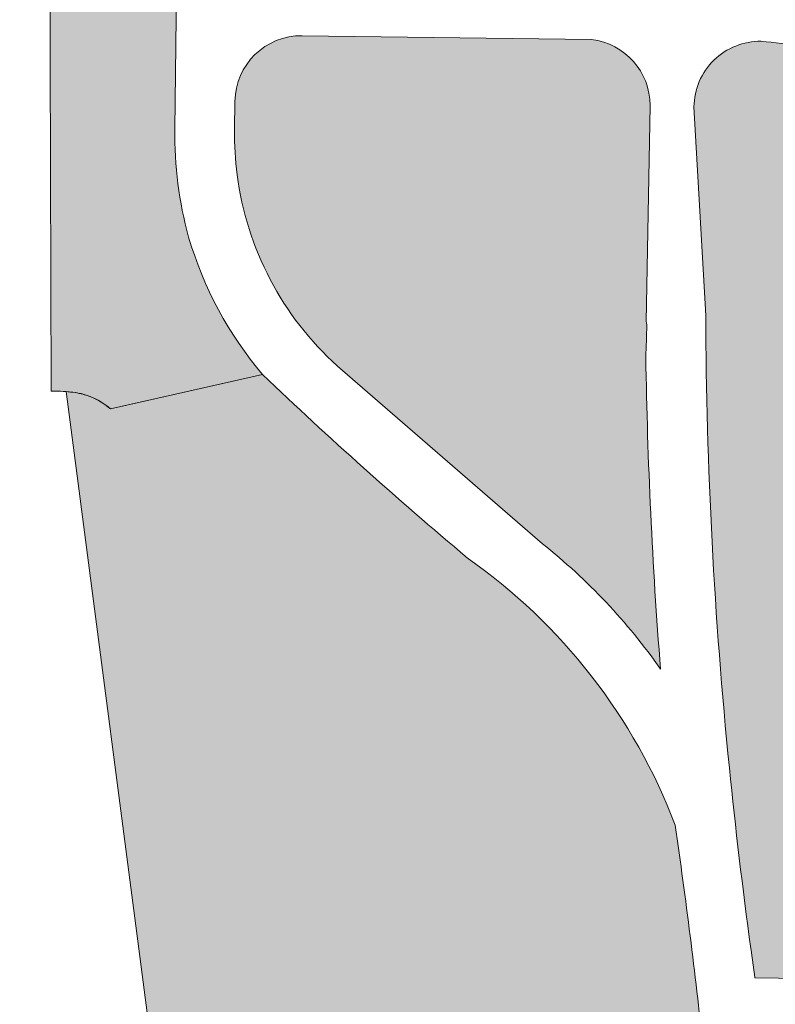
# Model space of a CAD drawing. Header units: metres. Extents: x 0 to 168310, y 0 to 462960.
# Tile 5 of 256: x 167430 to 167452, y 462611 to 462641. Entities that reach past the tile are written whole.
import ezdxf

# ---------------------------------------------------------------- set-up
doc = ezdxf.new("R2010")
doc.units = ezdxf.units.M
doc.header["$LTSCALE"] = 0.2
doc.layers.add('B_WE_GR_GRAS_BRM_RVA kruidenmengsel Barneveld_B116-A', color=83, linetype='Continuous', lineweight=18)
doc.layers.add('B_WE_GR_GRAS_BRM_RVA kruidenmengsel Barneveld_B116-G', color=83, linetype='Continuous', lineweight=18)

msp = doc.modelspace()

# ---------------------------------------------------------------- hatches: boundary and pattern name
at = {"layer": 'B_WE_GR_GRAS_BRM_RVA kruidenmengsel Barneveld_B116-A', "transparency": 33554687}
h = msp.add_hatch(color=256, dxfattribs=at)
h.dxf.hatch_style = 1
edge = h.paths.add_edge_path()
edge.add_line((167434.1370675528, 462727.2595774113), (167434.0745926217, 462727.2775319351))
edge.add_line((167434.0745926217, 462727.2775319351), (167434.0127152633, 462727.2953769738))
edge.add_line((167434.0127152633, 462727.2953769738), (167433.9514158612, 462727.3131079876))
edge.add_line((167433.9514158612, 462727.3131079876), (167433.8906746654, 462727.3307204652))
edge.add_line((167433.8906746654, 462727.3307204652), (167433.8304719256, 462727.3482098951))
edge.add_line((167433.8304719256, 462727.3482098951), (167433.7707878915, 462727.365571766))
edge.add_line((167433.7707878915, 462727.365571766), (167433.7116028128, 462727.3828015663))
edge.add_line((167433.7116028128, 462727.3828015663), (167433.6528969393, 462727.3998947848))
edge.add_line((167433.6528969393, 462727.3998947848), (167433.5946505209, 462727.41684691))
edge.add_line((167433.5946505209, 462727.41684691), (167433.5368438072, 462727.4336534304))
edge.add_line((167433.5368438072, 462727.4336534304), (167433.479457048, 462727.4503098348))
edge.add_line((167433.479457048, 462727.4503098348), (167433.4224704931, 462727.4668116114))
edge.add_line((167433.4224704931, 462727.4668116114), (167433.3658643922, 462727.4831542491))
edge.add_line((167433.3658643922, 462727.4831542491), (167433.3096190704, 462727.4993332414))
edge.add_line((167433.3096190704, 462727.4993332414), (167433.2537183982, 462727.5153458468))
edge.add_line((167433.2537183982, 462727.5153458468), (167433.1981552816, 462727.5311932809))
edge.add_line((167433.1981552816, 462727.5311932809), (167433.1429237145, 462727.5468771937))
edge.add_line((167433.1429237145, 462727.5468771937), (167433.0880170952, 462727.5623994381))
edge.add_line((167433.0880170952, 462727.5623994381), (167433.0334295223, 462727.5777615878))
edge.add_line((167433.0334295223, 462727.5777615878), (167432.9791548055, 462727.5929654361))
edge.add_line((167432.9791548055, 462727.5929654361), (167432.9251866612, 462727.6080127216))
edge.add_line((167432.9251866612, 462727.6080127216), (167432.8715191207, 462727.6229051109))
edge.add_line((167432.8715191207, 462727.6229051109), (167432.8181458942, 462727.6376443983))
edge.add_line((167432.8181458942, 462727.6376443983), (167432.765060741, 462727.6522322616))
edge.add_line((167432.765060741, 462727.6522322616), (167432.7122576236, 462727.666670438))
edge.add_line((167432.7122576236, 462727.666670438), (167432.6597303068, 462727.6809606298))
edge.add_line((167432.6597303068, 462727.6809606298), (167432.6074726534, 462727.695104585))
edge.add_line((167432.6074726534, 462727.695104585), (167432.5554784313, 462727.7091040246))
edge.add_line((167432.5554784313, 462727.7091040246), (167432.5037416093, 462727.7229606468))
edge.add_line((167432.5037416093, 462727.7229606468), (167432.452256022, 462727.7366761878))
edge.add_line((167432.452256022, 462727.7366761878), (167432.4010151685, 462727.7502523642))
edge.add_line((167432.4010151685, 462727.7502523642), (167432.3500132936, 462727.7636909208))
edge.add_line((167432.3500132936, 462727.7636909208), (167432.2992441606, 462727.77699353))
edge.add_line((167432.2992441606, 462727.77699353), (167432.2487013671, 462727.7901619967))
edge.add_line((167432.2487013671, 462727.7901619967), (167432.1983788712, 462727.803197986))
edge.add_line((167432.1983788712, 462727.803197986), (167432.1482706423, 462727.8161031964))
edge.add_line((167432.1482706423, 462727.8161031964), (167432.0983703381, 462727.8288793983))
edge.add_line((167432.0983703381, 462727.8288793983), (167432.0486718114, 462727.8415283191))
edge.add_line((167432.0486718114, 462727.8415283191), (167431.9991689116, 462727.8540516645))
edge.add_line((167431.9991689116, 462727.8540516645), (167431.9498555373, 462727.8664511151))
edge.add_line((167431.9498555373, 462727.8664511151), (167431.9007254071, 462727.8787284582))
edge.add_line((167431.9007254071, 462727.8787284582), (167431.8517726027, 462727.8908853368))
edge.add_line((167431.8517726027, 462727.8908853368), (167431.8029905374, 462727.9029235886))
edge.add_line((167431.8029905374, 462727.9029235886), (167431.7543733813, 462727.9148448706))
edge.add_line((167431.7543733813, 462727.9148448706), (167431.7059148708, 462727.9266509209))
edge.add_line((167431.7059148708, 462727.9266509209), (167431.6576088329, 462727.9383433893))
edge.add_line((167431.6576088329, 462727.9383433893), (167431.6094490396, 462727.9499241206))
edge.add_line((167431.6094490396, 462727.9499241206), (167431.5614294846, 462727.9613947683))
edge.add_line((167431.5614294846, 462727.9613947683), (167431.5135438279, 462727.9727570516))
edge.add_line((167431.5135438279, 462727.9727570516), (167431.465785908, 462727.9840126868))
edge.add_line((167431.465785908, 462727.9840126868), (167431.4181497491, 462727.9951634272))
edge.add_line((167431.4181497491, 462727.9951634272), (167431.3706289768, 462728.0062109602))
edge.add_line((167431.3706289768, 462728.0062109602), (167431.3232175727, 462728.0171570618))
edge.add_line((167431.3232175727, 462728.0171570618), (167431.2759093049, 462728.0280034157))
edge.add_line((167431.2759093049, 462728.0280034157), (167431.2286978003, 462728.0387517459))
edge.add_line((167431.2286978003, 462728.0387517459), (167431.1815774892, 462728.0494034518))
edge.add_line((167431.1815774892, 462728.0494034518), (167431.1345421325, 462728.0599594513))
edge.add_line((167431.1345421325, 462728.0599594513), (167431.0875863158, 462728.0704206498))
edge.add_line((167431.0875863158, 462728.0704206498), (167431.0407039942, 462728.0807878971))
edge.add_line((167431.0407039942, 462728.0807878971), (167430.9938895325, 462728.0910621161))
edge.add_line((167430.9938895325, 462728.0910621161), (167430.9471370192, 462728.1012441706))
edge.add_line((167430.9471370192, 462728.1012441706), (167430.9004407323, 462728.1113349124))
edge.add_line((167430.9004407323, 462728.1113349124), (167430.8537950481, 462728.1213352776))
edge.add_line((167430.8537950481, 462728.1213352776), (167430.8071938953, 462728.131246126))
edge.add_line((167430.8071938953, 462728.131246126), (167430.7606316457, 462728.1410683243))
edge.add_line((167430.7606316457, 462728.1410683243), (167430.7141026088, 462728.1508027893))
edge.add_line((167430.7141026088, 462728.1508027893), (167430.6676008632, 462728.1604503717))
edge.add_line((167430.6676008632, 462728.1604503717), (167430.6211207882, 462728.1700119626))
edge.add_line((167430.6211207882, 462728.1700119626), (167430.5746562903, 462728.1794884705))
edge.add_line((167430.5746562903, 462728.1794884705), (167430.5282018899, 462728.188880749))
edge.add_line((167430.5282018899, 462728.188880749), (167430.4817517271, 462728.1981896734))
edge.add_line((167430.4817517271, 462728.1981896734), (167430.4352999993, 462728.2074161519))
edge.add_line((167430.4352999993, 462728.2074161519), (167430.3888408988, 462728.2165610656))
edge.add_line((167430.3888408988, 462728.2165610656), (167430.3423686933, 462728.2256252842))
edge.add_line((167430.3423686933, 462728.2256252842), (167430.2958776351, 462728.2346096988))
edge.add_line((167430.2958776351, 462728.2346096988), (167430.2493617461, 462728.2435151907))
edge.add_line((167430.2493617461, 462728.2435151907), (167430.2028154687, 462728.2523426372))
edge.add_line((167430.2028154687, 462728.2523426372), (167430.156232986, 462728.2610929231))
edge.add_line((167430.156232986, 462728.2610929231), (167430.1096085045, 462728.2697669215))
edge.add_line((167430.1096085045, 462728.2697669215), (167430.0629360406, 462728.2783655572))
edge.add_line((167430.0629360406, 462728.2783655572), (167430.016210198, 462728.2868896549))
edge.add_line((167430.016210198, 462728.2868896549), (167429.96942494, 462728.2953401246))
edge.add_line((167429.96942494, 462728.2953401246), (167429.9225743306, 462728.3037178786))
edge.add_line((167429.9225743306, 462728.3037178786), (167429.8756530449, 462728.3120237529))
edge.add_line((167429.8756530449, 462728.3120237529), (167429.8286549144, 462728.320258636))
edge.add_line((167429.8286549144, 462728.320258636), (167429.7815743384, 462728.3284234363))
edge.add_line((167429.7815743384, 462728.3284234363), (167429.7409379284, 462728.3353978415))
edge.add_line((167429.7409379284, 462728.3353978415), (167429.8657655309, 462726.4177054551))
edge.add_line((167429.8657655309, 462726.4177054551), (167430.4651692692, 462716.9481846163))
edge.add_line((167430.4651692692, 462716.9481846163), (167430.7368717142, 462712.4554080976))
edge.add_line((167430.7368717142, 462712.4554080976), (167430.8270430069, 462710.7254829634))
edge.add_line((167430.8270430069, 462710.7254829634), (167431.2768983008, 462700.2938288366))
edge.add_line((167431.2768983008, 462700.2938288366), (167431.1937996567, 462687.1285328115))
edge.add_line((167431.1937996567, 462687.1285328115), (167430.9607361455, 462675.8629922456))
edge.add_line((167430.9607361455, 462675.8629922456), (167430.9607238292, 462674.3801840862))
edge.add_line((167430.9607238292, 462674.3801840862), (167431.1266487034, 462667.9140192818))
edge.add_line((167431.1266487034, 462667.9140192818), (167431.226623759, 462666.4642060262))
edge.add_line((167431.226623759, 462666.4642060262), (167430.6435033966, 462642.9172573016))
edge.add_line((167430.6435033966, 462642.9172573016), (167430.6860235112, 462629.5101165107))
edge.add_line((167430.6860235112, 462629.5101165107), (167430.7867832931, 462629.5094886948))
edge.add_line((167430.7867832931, 462629.5094886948), (167430.8772806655, 462629.507731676))
edge.add_line((167430.8772806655, 462629.507731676), (167430.9637485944, 462629.5048270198))
edge.add_line((167430.9637485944, 462629.5048270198), (167431.0463482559, 462629.5007941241))
edge.add_line((167431.0463482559, 462629.5007941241), (167431.1252408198, 462629.4956523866))
edge.add_line((167431.1252408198, 462629.4956523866), (167431.2005874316, 462629.4894212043))
edge.add_line((167431.2005874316, 462629.4894212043), (167431.2725492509, 462629.4821199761))
edge.add_line((167431.2725492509, 462629.4821199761), (167431.3412874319, 462629.4737680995))
edge.add_line((167431.3412874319, 462629.4737680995), (167431.4069631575, 462629.464384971))
edge.add_line((167431.4069631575, 462629.464384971), (167431.4697375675, 462629.4539899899))
edge.add_line((167431.4697375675, 462629.4539899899), (167431.5297718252, 462629.4426025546))
edge.add_line((167431.5297718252, 462629.4426025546), (167431.5872270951, 462629.4302420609))
edge.add_line((167431.5872270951, 462629.4302420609), (167431.642264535, 462629.4169279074))
edge.add_line((167431.642264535, 462629.4169279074), (167431.695045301, 462629.4026794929))
edge.add_line((167431.695045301, 462629.4026794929), (167431.7704413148, 462629.3801236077))
edge.add_line((167431.7704413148, 462629.3801236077), (167431.8642593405, 462629.3463035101))
edge.add_line((167431.8642593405, 462629.3463035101), (167431.951927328, 462629.3091145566))
edge.add_line((167431.951927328, 462629.3091145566), (167432.0347191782, 462629.2687225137))
edge.add_line((167432.0347191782, 462629.2687225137), (167432.1138945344, 462629.2253030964))
edge.add_line((167432.1138945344, 462629.2253030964), (167432.1920757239, 462629.1782147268))
edge.add_line((167432.1920757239, 462629.1782147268), (167432.2681521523, 462629.1286950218))
edge.add_line((167432.2681521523, 462629.1286950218), (167432.3430632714, 462629.0760583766))
edge.add_line((167432.3430632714, 462629.0760583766), (167432.4173076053, 462629.0198120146))
edge.add_line((167432.4173076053, 462629.0198120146), (167432.4735868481, 462628.9739352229))
edge.add_line((167432.4735868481, 462628.9739352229), (167432.9647683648, 462629.0848032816))
edge.add_line((167432.9647683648, 462629.0848032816), (167437.0480837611, 462630.0064773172))
edge.add_arc((167445.8024100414, 462637.3849822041), 11.44904201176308, 196.4637457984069, 220.1255619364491, ccw=False)
edge.add_arc((167446.204549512, 462637.2539832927), 11.79999999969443, 179.3108745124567, 195.3002816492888, ccw=False)
edge.add_line((167434.4054030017, 462637.3959044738), (167434.981434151, 462685.2864016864))
edge.add_arc((167455.7358087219, 462684.4980733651), 20.7693409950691, 137.3181116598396, 177.8247389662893, ccw=False)
edge.add_arc((167452.4755868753, 462687.1807737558), 16.5556934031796, 104.9425760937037, 136.4941978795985, ccw=False)
edge.add_arc((167451.9846927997, 462685.0866308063), 18.48029947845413, 73.61034701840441, 101.79637954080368, ccw=False)
edge.add_line((167457.199245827, 462702.8159823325), (167446.4265060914, 462715.4457755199))
edge.add_arc((167477.6489677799, 462741.3408419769), 40.56348827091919, 202.0046627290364, 219.6713953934, ccw=False)
edge.add_line((167440.0403930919, 462726.1424311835), (167439.8888537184, 462726.1580184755))
edge.add_line((167439.8888537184, 462726.1580184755), (167439.7400155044, 462726.1738018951))
edge.add_line((167439.7400155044, 462726.1738018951), (167439.5938315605, 462726.189775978))
edge.add_line((167439.5938315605, 462726.189775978), (167439.4502548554, 462726.2059353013))
edge.add_line((167439.4502548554, 462726.2059353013), (167439.3092383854, 462726.2222744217))
edge.add_line((167439.3092383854, 462726.2222744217), (167439.1707349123, 462726.2387879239))
edge.add_line((167439.1707349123, 462726.2387879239), (167439.0346976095, 462726.2554703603))
edge.add_line((167439.0346976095, 462726.2554703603), (167438.9010793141, 462726.2723162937))
edge.add_line((167438.9010793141, 462726.2723162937), (167438.7698330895, 462726.2893202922))
edge.add_line((167438.7698330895, 462726.2893202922), (167438.6409117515, 462726.3064769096))
edge.add_line((167438.6409117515, 462726.3064769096), (167438.5142683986, 462726.3237807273))
edge.add_line((167438.5142683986, 462726.3237807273), (167438.3898558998, 462726.3412263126))
edge.add_line((167438.3898558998, 462726.3412263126), (167438.2676273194, 462726.3588082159))
edge.add_line((167438.2676273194, 462726.3588082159), (167438.1475355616, 462726.3765209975))
edge.add_line((167438.1475355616, 462726.3765209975), (167438.029533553, 462726.394359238))
edge.add_line((167438.029533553, 462726.394359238), (167437.9135743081, 462726.4123175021))
edge.add_line((167437.9135743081, 462726.4123175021), (167437.7996107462, 462726.4303903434))
edge.add_line((167437.7996107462, 462726.4303903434), (167437.6875959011, 462726.4485723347))
edge.add_line((167437.6875959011, 462726.4485723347), (167437.5774826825, 462726.4668580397))
edge.add_line((167437.5774826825, 462726.4668580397), (167437.4692240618, 462726.4852420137))
edge.add_line((167437.4692240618, 462726.4852420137), (167437.3627730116, 462726.5037188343))
edge.add_line((167437.3627730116, 462726.5037188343), (167437.2580824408, 462726.5222830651))
edge.add_line((167437.2580824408, 462726.5222830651), (167437.1551053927, 462726.5409292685))
edge.add_line((167437.1551053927, 462726.5409292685), (167437.0537947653, 462726.5596520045))
edge.add_line((167437.0537947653, 462726.5596520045), (167436.9541035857, 462726.5784458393))
edge.add_line((167436.9541035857, 462726.5784458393), (167436.8559847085, 462726.5973053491))
edge.add_line((167436.8559847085, 462726.5973053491), (167436.7593911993, 462726.6162250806))
edge.add_line((167436.7593911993, 462726.6162250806), (167436.664276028, 462726.6351996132))
edge.add_line((167436.664276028, 462726.6351996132), (167436.570592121, 462726.6542234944))
edge.add_line((167436.570592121, 462726.6542234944), (167436.4782923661, 462726.6732913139))
edge.add_line((167436.4782923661, 462726.6732913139), (167436.3873298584, 462726.6923976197))
edge.add_line((167436.3873298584, 462726.6923976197), (167436.2976574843, 462726.7115369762))
edge.add_line((167436.2976574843, 462726.7115369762), (167436.2092281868, 462726.7307039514))
edge.add_line((167436.2092281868, 462726.7307039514), (167436.1219949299, 462726.7498931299))
edge.add_line((167436.1219949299, 462726.7498931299), (167436.0359161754, 462726.7690992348))
edge.add_line((167436.0359161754, 462726.7690992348), (167435.9509684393, 462726.788317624))
edge.add_line((167435.9509684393, 462726.788317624), (167435.8671318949, 462726.8075437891))
edge.add_line((167435.8671318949, 462726.8075437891), (167435.7843868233, 462726.8267732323))
edge.add_line((167435.7843868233, 462726.8267732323), (167435.7027133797, 462726.8460014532))
edge.add_line((167435.7027133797, 462726.8460014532), (167435.6220919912, 462726.8652239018))
edge.add_line((167435.6220919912, 462726.8652239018), (167435.5425027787, 462726.8844361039))
edge.add_line((167435.5425027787, 462726.8844361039), (167435.4639260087, 462726.9036335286))
edge.add_line((167435.4639260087, 462726.9036335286), (167435.386341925, 462726.9228116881))
edge.add_line((167435.386341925, 462726.9228116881), (167435.3097308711, 462726.9419660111))
edge.add_line((167435.3097308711, 462726.9419660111), (167435.2340730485, 462726.9610920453))
edge.add_line((167435.2340730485, 462726.9610920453), (167435.1593485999, 462726.9801852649))
edge.add_line((167435.1593485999, 462726.9801852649), (167435.0855379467, 462726.9992411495))
edge.add_line((167435.0855379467, 462726.9992411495), (167435.0126212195, 462727.0182551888))
edge.add_line((167435.0126212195, 462727.0182551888), (167434.940578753, 462727.0372228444))
edge.add_line((167434.940578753, 462727.0372228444), (167434.8693905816, 462727.0561396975))
edge.add_line((167434.8693905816, 462727.0561396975), (167434.7990372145, 462727.0750011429))
edge.add_line((167434.7990372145, 462727.0750011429), (167434.7294988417, 462727.0938026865))
edge.add_line((167434.7294988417, 462727.0938026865), (167434.6607557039, 462727.1125398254))
edge.add_line((167434.6607557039, 462727.1125398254), (167434.5927879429, 462727.131208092))
edge.add_line((167434.5927879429, 462727.131208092), (167434.5255760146, 462727.1498029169))
edge.add_line((167434.5255760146, 462727.1498029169), (167434.4590998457, 462727.1683198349))
edge.add_line((167434.4590998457, 462727.1683198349), (167434.3933400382, 462727.1867542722))
edge.add_line((167434.3933400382, 462727.1867542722), (167434.3282765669, 462727.2051017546))
edge.add_line((167434.3282765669, 462727.2051017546), (167434.2638899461, 462727.2233577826))
edge.add_line((167434.2638899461, 462727.2233577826), (167434.2001600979, 462727.2415177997))
edge.add_line((167434.2001600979, 462727.2415177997), (167434.1370675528, 462727.2595774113))
h = msp.add_hatch(color=256, dxfattribs=at)
h.dxf.hatch_style = 1
edge = h.paths.add_edge_path()
edge.add_line((167455.6082284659, 462622.8956273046), (167455.1410367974, 462623.6863642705))
edge.add_line((167455.1410367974, 462623.6863642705), (167454.7631930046, 462624.3784919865))
edge.add_line((167454.7631930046, 462624.3784919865), (167454.464100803, 462624.9825387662))
edge.add_line((167454.464100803, 462624.9825387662), (167454.2331639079, 462625.5090329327))
edge.add_line((167454.2331639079, 462625.5090329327), (167454.0597860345, 462625.9685028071))
edge.add_line((167454.0597860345, 462625.9685028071), (167453.9333709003, 462626.3714767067))
edge.add_line((167453.9333709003, 462626.3714767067), (167453.8433222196, 462626.7284829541))
edge.add_line((167453.8433222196, 462626.7284829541), (167453.779043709, 462627.050049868))
edge.add_line((167453.779043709, 462627.050049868), (167453.7305842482, 462627.3461440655))
edge.add_line((167453.7305842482, 462627.3461440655), (167453.693761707, 462627.6217094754))
edge.add_line((167453.693761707, 462627.6217094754), (167453.6674307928, 462627.8790460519))
edge.add_line((167453.6674307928, 462627.8790460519), (167453.6504733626, 462628.1204301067))
edge.add_line((167453.6504733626, 462628.1204301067), (167453.6417712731, 462628.3481379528))
edge.add_line((167453.6417712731, 462628.3481379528), (167453.6402063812, 462628.5644459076))
edge.add_line((167453.6402063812, 462628.5644459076), (167453.6446605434, 462628.7716302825))
edge.add_line((167453.6446605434, 462628.7716302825), (167453.6540156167, 462628.9719673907))
edge.add_line((167453.6540156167, 462628.9719673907), (167453.6671770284, 462629.1676848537))
edge.add_line((167453.6671770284, 462629.1676848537), (167453.6836357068, 462629.3598006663))
edge.add_line((167453.6836357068, 462629.3598006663), (167453.7034932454, 462629.5480712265))
edge.add_line((167453.7034932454, 462629.5480712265), (167453.726879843, 462629.7321938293))
edge.add_line((167453.726879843, 462629.7321938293), (167453.7539256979, 462629.9118657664))
edge.add_line((167453.7539256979, 462629.9118657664), (167453.7847610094, 462630.0867843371))
edge.add_line((167453.7847610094, 462630.0867843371), (167453.8195159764, 462630.2566468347))
edge.add_line((167453.8195159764, 462630.2566468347), (167453.8583207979, 462630.4211505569))
edge.add_line((167453.8583207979, 462630.4211505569), (167453.9013069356, 462630.5799970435))
edge.add_line((167453.9013069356, 462630.5799970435), (167453.9488028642, 462630.7335502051))
edge.add_line((167453.9488028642, 462630.7335502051), (167454.0015461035, 462630.8835491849))
edge.add_line((167454.0015461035, 462630.8835491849), (167454.0603250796, 462631.0319042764))
edge.add_line((167454.0603250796, 462631.0319042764), (167454.1259282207, 462631.1805257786))
edge.add_line((167454.1259282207, 462631.1805257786), (167454.1991439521, 462631.3313239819))
edge.add_line((167454.1991439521, 462631.3313239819), (167454.2807606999, 462631.4862091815))
edge.add_line((167454.2807606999, 462631.4862091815), (167454.3715668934, 462631.6470916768))
edge.add_line((167454.3715668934, 462631.6470916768), (167454.4723509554, 462631.8158817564))
edge.add_line((167454.4723509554, 462631.8158817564), (167454.583645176, 462631.9939903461))
edge.add_line((167454.583645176, 462631.9939903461), (167454.7048531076, 462632.1806277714))
edge.add_line((167454.7048531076, 462632.1806277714), (167454.8350674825, 462632.3743983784))
edge.add_line((167454.8350674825, 462632.3743983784), (167454.9733810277, 462632.5739065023))
edge.add_line((167454.9733810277, 462632.5739065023), (167455.1188864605, 462632.7777564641))
edge.add_line((167455.1188864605, 462632.7777564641), (167455.2706765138, 462632.9845526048))
edge.add_line((167455.2706765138, 462632.9845526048), (167455.427843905, 462633.1928992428))
edge.add_line((167455.427843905, 462633.1928992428), (167455.5894813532, 462633.4014007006))
edge.add_line((167455.5894813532, 462633.4014007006), (167455.7546859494, 462633.6086779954))
edge.add_line((167455.7546859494, 462633.6086779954), (167455.9225982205, 462633.8135184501))
edge.add_line((167455.9225982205, 462633.8135184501), (167456.0923836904, 462634.0148050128))
edge.add_line((167456.0923836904, 462634.0148050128), (167456.2632081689, 462634.2114217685))
edge.add_line((167456.2632081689, 462634.2114217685), (167456.4342374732, 462634.402252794))
edge.add_line((167456.4342374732, 462634.402252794), (167456.6046374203, 462634.586182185))
edge.add_line((167456.6046374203, 462634.586182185), (167456.7735738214, 462634.7620940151))
edge.add_line((167456.7735738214, 462634.7620940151), (167456.9402124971, 462634.9288723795))
edge.add_line((167456.9402124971, 462634.9288723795), (167457.1037767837, 462635.085444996))
edge.add_line((167457.1037767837, 462635.085444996), (167457.2651703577, 462635.2320144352))
edge.add_line((167457.2651703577, 462635.2320144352), (167457.4272034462, 462635.3702297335))
edge.add_line((167457.4272034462, 462635.3702297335), (167457.5927892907, 462635.5018180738))
edge.add_line((167457.5927892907, 462635.5018180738), (167457.7648411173, 462635.628506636))
edge.add_line((167457.7648411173, 462635.628506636), (167457.9462721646, 462635.7520226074))
edge.add_line((167457.9462721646, 462635.7520226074), (167458.1399956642, 462635.8740931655))
edge.add_line((167458.1399956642, 462635.8740931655), (167458.3489248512, 462635.9964454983))
edge.add_line((167458.3489248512, 462635.9964454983), (167458.5759669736, 462636.1208040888))
edge.add_line((167458.5759669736, 462636.1208040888), (167458.8226486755, 462636.2482714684))
edge.add_line((167458.8226486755, 462636.2482714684), (167459.0873600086, 462636.3785371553))
edge.add_line((167459.0873600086, 462636.3785371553), (167459.3680577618, 462636.5110954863))
edge.add_line((167459.3680577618, 462636.5110954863), (167459.6626987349, 462636.6454407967))
edge.add_line((167459.6626987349, 462636.6454407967), (167459.9692397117, 462636.7810674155))
edge.add_line((167459.9692397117, 462636.7810674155), (167460.2856374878, 462636.9174696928))
edge.add_line((167460.2856374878, 462636.9174696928), (167460.6098488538, 462637.0541419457))
edge.add_line((167460.6098488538, 462637.0541419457), (167460.9398305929, 462637.1905785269))
edge.add_line((167460.9398305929, 462637.1905785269), (167461.2733075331, 462637.3261797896))
edge.add_line((167461.2733075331, 462637.3261797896), (167461.606877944, 462637.459889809))
edge.add_line((167461.606877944, 462637.459889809), (167461.9367987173, 462637.5905143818))
edge.add_line((167461.9367987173, 462637.5905143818), (167462.2593265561, 462637.716859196))
edge.add_line((167462.2593265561, 462637.716859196), (167462.5707181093, 462637.8377299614))
edge.add_line((167462.5707181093, 462637.8377299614), (167462.8672301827, 462637.9519324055))
edge.add_line((167462.8672301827, 462637.9519324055), (167463.1451195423, 462638.0582722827))
edge.add_line((167463.1451195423, 462638.0582722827), (167463.4006429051, 462638.1555552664))
edge.add_line((167463.4006429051, 462638.1555552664), (167463.6304042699, 462638.2427042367))
edge.add_line((167463.6304042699, 462638.2427042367), (167463.8348917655, 462638.3199516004))
edge.add_line((167463.8348917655, 462638.3199516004), (167464.0170283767, 462638.3883508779))
edge.add_line((167464.0170283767, 462638.3883508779), (167464.1797746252, 462638.4489681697))
edge.add_line((167464.1797746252, 462638.4489681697), (167464.3260908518, 462638.5028695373))
edge.add_line((167464.3260908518, 462638.5028695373), (167464.458937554, 462638.5511210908))
edge.add_line((167464.458937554, 462638.5511210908), (167464.5812752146, 462638.5947889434))
edge.add_line((167464.5812752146, 462638.5947889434), (167464.6960642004, 462638.6349391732))
edge.add_line((167464.6960642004, 462638.6349391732), (167464.8062572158, 462638.6726268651))
edge.add_line((167464.8062572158, 462638.6726268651), (167464.9145351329, 462638.7085235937))
edge.add_line((167464.9145351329, 462638.7085235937), (167465.0232433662, 462638.7428274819))
edge.add_line((167465.0232433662, 462638.7428274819), (167465.134706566, 462638.7757073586))
edge.add_line((167465.134706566, 462638.7757073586), (167465.2512493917, 462638.8073320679))
edge.add_line((167465.2512493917, 462638.8073320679), (167465.3751965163, 462638.83787045))
edge.add_line((167465.3751965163, 462638.83787045), (167465.5088725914, 462638.8674913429))
edge.add_line((167465.5088725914, 462638.8674913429), (167465.6546022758, 462638.8963635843))
edge.add_line((167465.6546022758, 462638.8963635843), (167465.8147060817, 462638.9246557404))
edge.add_line((167465.8147060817, 462638.9246557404), (167465.9899702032, 462638.9524344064))
edge.add_line((167465.9899702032, 462638.9524344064), (167466.1773617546, 462638.9795123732))
edge.add_line((167466.1773617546, 462638.9795123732), (167466.3732635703, 462639.0056636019))
edge.add_line((167466.3732635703, 462639.0056636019), (167466.5740585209, 462639.0306620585))
edge.add_line((167466.5740585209, 462639.0306620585), (167466.7761294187, 462639.0542817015))
edge.add_line((167466.7761294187, 462639.0542817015), (167466.9758591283, 462639.0762964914))
edge.add_line((167466.9758591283, 462639.0762964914), (167467.1696305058, 462639.0964803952))
edge.add_line((167467.1696305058, 462639.0964803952), (167467.3538264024, 462639.1146073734))
edge.add_line((167467.3538264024, 462639.1146073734), (167467.5256717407, 462639.1304670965))
edge.add_line((167467.5256717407, 462639.1304670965), (167467.6869017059, 462639.1439333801))
edge.add_line((167467.6869017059, 462639.1439333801), (167467.8407549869, 462639.1549080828))
edge.add_line((167467.8407549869, 462639.1549080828), (167467.9904713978, 462639.1632930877))
edge.add_line((167467.9904713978, 462639.1632930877), (167468.1392907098, 462639.1689902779))
edge.add_line((167468.1392907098, 462639.1689902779), (167468.2904526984, 462639.1719015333))
edge.add_line((167468.2904526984, 462639.1719015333), (167468.4471971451, 462639.1719287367))
edge.add_line((167468.4471971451, 462639.1719287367), (167468.612763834, 462639.1689737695))
edge.add_line((167468.612763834, 462639.1689737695), (167468.7901477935, 462639.1629418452))
edge.add_line((167468.7901477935, 462639.1629418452), (167468.9792647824, 462639.1537800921))
edge.add_line((167468.9792647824, 462639.1537800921), (167469.1779268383, 462639.1414642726))
edge.add_line((167469.1779268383, 462639.1414642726), (167469.3839052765, 462639.1259707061))
edge.add_line((167469.3839052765, 462639.1259707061), (167469.5949714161, 462639.10727571))
edge.add_line((167469.5949714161, 462639.10727571), (167469.8088965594, 462639.0853556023))
edge.add_line((167469.8088965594, 462639.0853556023), (167470.0234520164, 462639.0601867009))
edge.add_line((167470.0234520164, 462639.0601867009), (167470.2364091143, 462639.0317453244))
edge.add_line((167470.2364091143, 462639.0317453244), (167470.4455719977, 462639.0000100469))
edge.add_line((167470.4455719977, 462639.0000100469), (167470.6501242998, 462638.9650542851))
edge.add_line((167470.6501242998, 462638.9650542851), (167470.851103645, 462638.9270789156))
edge.add_line((167470.851103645, 462638.9270789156), (167471.0496779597, 462638.8862937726))
edge.add_line((167471.0496779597, 462638.8862937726), (167471.2470151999, 462638.8429086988))
edge.add_line((167471.2470151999, 462638.8429086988), (167471.444283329, 462638.7971335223))
edge.add_line((167471.444283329, 462638.7971335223), (167471.6426502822, 462638.749178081))
edge.add_line((167471.6426502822, 462638.749178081), (167471.8432839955, 462638.6992522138))
edge.add_line((167471.8432839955, 462638.6992522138), (167472.0473520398, 462638.6475657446))
edge.add_line((167472.0473520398, 462638.6475657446), (167472.2557688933, 462638.5943169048))
edge.add_line((167472.2557688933, 462638.5943169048), (167472.4687576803, 462638.5396723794))
edge.add_line((167472.4687576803, 462638.5396723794), (167472.6864247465, 462638.4837934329))
edge.add_line((167472.6864247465, 462638.4837934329), (167472.9088763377, 462638.4268413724))
edge.add_line((167472.9088763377, 462638.4268413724), (167473.1362188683, 462638.3689775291))
edge.add_line((167473.1362188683, 462638.3689775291), (167473.3685584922, 462638.3103631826))
edge.add_line((167473.3685584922, 462638.3103631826), (167473.6060015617, 462638.2511596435))
edge.add_line((167473.6060015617, 462638.2511596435), (167473.8486543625, 462638.1915282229))
edge.add_line((167473.8486543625, 462638.1915282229), (167474.0964985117, 462638.1316226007))
edge.add_line((167474.0964985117, 462638.1316226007), (167474.3487784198, 462638.0715514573))
edge.add_line((167474.3487784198, 462638.0715514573), (167474.6044685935, 462638.0114069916))
edge.add_line((167474.6044685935, 462638.0114069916), (167474.8625430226, 462637.9512813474))
edge.add_line((167474.8625430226, 462637.9512813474), (167475.1219758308, 462637.8912667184))
edge.add_line((167475.1219758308, 462637.8912667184), (167475.3817409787, 462637.8314552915))
edge.add_line((167475.3817409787, 462637.8314552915), (167475.640812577, 462637.7719391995))
edge.add_line((167475.640812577, 462637.7719391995), (167475.8981646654, 462637.7128106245))
edge.add_line((167475.8981646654, 462637.7128106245), (167476.1528585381, 462637.6541365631))
edge.add_line((167476.1528585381, 462637.6541365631), (167476.4051971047, 462637.5956257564))
edge.add_line((167476.4051971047, 462637.5956257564), (167476.6564068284, 462637.5367204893))
edge.add_line((167476.6564068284, 462637.5367204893), (167476.907736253, 462637.476856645))
edge.add_line((167476.907736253, 462637.476856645), (167477.1604339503, 462637.4154701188))
edge.add_line((167477.1604339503, 462637.4154701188), (167477.4157484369, 462637.3519968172))
edge.add_line((167477.4157484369, 462637.3519968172), (167477.6749282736, 462637.2858726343))
edge.add_line((167477.6749282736, 462637.2858726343), (167477.9392219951, 462637.2165334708))
edge.add_line((167477.9392219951, 462637.2165334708), (167478.2098699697, 462637.1434189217))
edge.add_line((167478.2098699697, 462637.1434189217), (167478.4876897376, 462637.0661596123))
edge.add_line((167478.4876897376, 462637.0661596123), (167478.7728799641, 462636.9846657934))
edge.add_line((167478.7728799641, 462636.9846657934), (167479.0655901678, 462636.8988699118))
edge.add_line((167479.0655901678, 462636.8988699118), (167479.3659698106, 462636.8087044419))
edge.add_line((167479.3659698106, 462636.8087044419), (167479.6741683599, 462636.7141018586))
edge.add_line((167479.6741683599, 462636.7141018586), (167479.9903353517, 462636.6149946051))
edge.add_line((167479.9903353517, 462636.6149946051), (167480.314620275, 462636.5113151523))
edge.add_line((167480.314620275, 462636.5113151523), (167480.6471726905, 462636.4029959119))
edge.add_line((167480.6471726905, 462636.4029959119), (167480.9883114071, 462636.2898840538))
edge.add_line((167480.9883114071, 462636.2898840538), (167481.3388627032, 462636.1715711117))
edge.add_line((167481.3388627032, 462636.1715711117), (167481.6997476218, 462636.0476008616))
edge.add_line((167481.6997476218, 462636.0476008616), (167482.0718872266, 462635.9175171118))
edge.add_line((167482.0718872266, 462635.9175171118), (167482.4562025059, 462635.7808636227))
edge.add_line((167482.4562025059, 462635.7808636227), (167482.853614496, 462635.6371842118))
edge.add_line((167482.853614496, 462635.6371842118), (167483.2650443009, 462635.4860226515))
edge.add_line((167483.2650443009, 462635.4860226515), (167483.6914128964, 462635.3269227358))
edge.add_line((167483.6914128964, 462635.3269227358), (167484.1332393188, 462635.1592934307))
edge.add_line((167484.1332393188, 462635.1592934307), (167484.5884148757, 462634.9816623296))
edge.add_line((167484.5884148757, 462634.9816623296), (167485.0537751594, 462634.792202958))
edge.add_line((167485.0537751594, 462634.792202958), (167485.5261529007, 462634.5890878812))
edge.add_line((167485.5261529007, 462634.5890878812), (167486.0023808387, 462634.3704896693))
edge.add_line((167486.0023808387, 462634.3704896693), (167486.4792917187, 462634.1345808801))
edge.add_line((167486.4792917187, 462634.1345808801), (167486.9537182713, 462633.8795340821))
edge.add_line((167486.9537182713, 462633.8795340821), (167487.4224932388, 462633.6035218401))
edge.add_line((167487.4224932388, 462633.6035218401), (167487.8826164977, 462633.3050526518))
edge.add_line((167487.8826164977, 462633.3050526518), (167488.333791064, 462632.9880680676))
edge.add_line((167488.333791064, 462632.9880680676), (167488.7779093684, 462632.6609101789))
edge.add_line((167488.7779093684, 462632.6609101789), (167489.2169268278, 462632.3320476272))
edge.add_line((167489.2169268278, 462632.3320476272), (167489.6527988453, 462632.0099490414))
edge.add_line((167489.6527988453, 462632.0099490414), (167490.0874808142, 462631.7030830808))
edge.add_line((167490.0874808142, 462631.7030830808), (167490.522928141, 462631.4199183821))
edge.add_line((167490.522928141, 462631.4199183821), (167490.9610962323, 462631.1689235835))
edge.add_line((167490.9610962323, 462631.1689235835), (167491.4039525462, 462630.9584911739))
edge.add_line((167491.4039525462, 462630.9584911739), (167491.8542472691, 462630.7920696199))
edge.add_line((167491.8542472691, 462630.7920696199), (167492.3159792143, 462630.6652205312))
edge.add_line((167492.3159792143, 462630.6652205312), (167492.7932588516, 462630.5728002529))
edge.add_line((167492.7932588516, 462630.5728002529), (167493.2901966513, 462630.5096651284))
edge.add_line((167493.2901966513, 462630.5096651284), (167493.8109030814, 462630.4706715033))
edge.add_line((167493.8109030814, 462630.4706715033), (167494.3594886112, 462630.4506757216))
edge.add_line((167494.3594886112, 462630.4506757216), (167494.940063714, 462630.4445341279))
edge.add_line((167494.940063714, 462630.4445341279), (167495.5567383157, 462630.4471030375))
edge.add_line((167495.5567383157, 462630.4471030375), (167496.2111855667, 462630.4531093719))
edge.add_line((167496.2111855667, 462630.4531093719), (167496.8970402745, 462630.4568532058))
edge.add_line((167496.8970402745, 462630.4568532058), (167497.6062820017, 462630.4525467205))
edge.add_line((167497.6062820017, 462630.4525467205), (167498.3308903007, 462630.4344020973))
edge.add_line((167498.3308903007, 462630.4344020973), (167499.0628447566, 462630.3966315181))
edge.add_line((167499.0628447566, 462630.3966315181), (167499.7941249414, 462630.333447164))
edge.add_line((167499.7941249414, 462630.333447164), (167500.5167104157, 462630.2390612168))
edge.add_line((167500.5167104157, 462630.2390612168), (167501.2225807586, 462630.1076858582))
edge.add_line((167501.2225807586, 462630.1076858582), (167501.9040973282, 462629.934875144))
edge.add_line((167501.9040973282, 462629.934875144), (167502.5563854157, 462629.7258975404))
edge.add_line((167502.5563854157, 462629.7258975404), (167503.175786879, 462629.4902973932))
edge.add_line((167503.175786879, 462629.4902973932), (167503.7586488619, 462629.2376375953))
edge.add_line((167503.7586488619, 462629.2376375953), (167504.3013184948, 462628.9774810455))
edge.add_line((167504.3013184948, 462628.9774810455), (167504.8001429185, 462628.719390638))
edge.add_line((167504.8001429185, 462628.719390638), (167505.2514692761, 462628.4729292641))
edge.add_line((167505.2514692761, 462628.4729292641), (167505.6516446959, 462628.2476598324))
edge.add_line((167505.6516446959, 462628.2476598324), (167505.9972911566, 462628.0527556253))
edge.add_line((167505.9972911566, 462628.0527556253), (167506.2901177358, 462627.89017852))
edge.add_line((167506.2901177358, 462627.89017852), (167506.5363169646, 462627.7555346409))
edge.add_line((167506.5363169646, 462627.7555346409), (167506.742235, 462627.6442125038))
edge.add_line((167506.742235, 462627.6442125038), (167506.9142176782, 462627.5516006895))
edge.add_line((167506.9142176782, 462627.5516006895), (167507.0586112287, 462627.4730877))
edge.add_line((167507.0586112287, 462627.4730877), (167507.1817616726, 462627.4040620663))
edge.add_line((167507.1817616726, 462627.4040620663), (167507.2900150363, 462627.3399123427))
edge.add_line((167507.2900150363, 462627.3399123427), (167507.3896917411, 462627.2760485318))
edge.add_line((167507.3896917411, 462627.2760485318), (167507.4849633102, 462627.2096805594))
edge.add_line((167507.4849633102, 462627.2096805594), (167507.5762622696, 462627.1411501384))
edge.add_line((167507.5762622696, 462627.1411501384), (167507.6636465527, 462627.0711127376))
edge.add_line((167507.6636465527, 462627.0711127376), (167507.7471741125, 462627.0002238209))
edge.add_line((167507.7471741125, 462627.0002238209), (167507.8269028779, 462626.9291388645))
edge.add_line((167507.8269028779, 462626.9291388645), (167507.9028907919, 462626.8585133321))
edge.add_line((167507.9028907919, 462626.8585133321), (167507.975195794, 462626.7890026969))
edge.add_line((167507.975195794, 462626.7890026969), (167508.0438758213, 462626.7212624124))
edge.add_line((167508.0438758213, 462626.7212624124), (167508.1091683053, 462626.6555357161))
edge.add_line((167508.1091683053, 462626.6555357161), (167508.1719624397, 462626.5905689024))
edge.add_line((167508.1719624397, 462626.5905689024), (167508.2332953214, 462626.5247685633))
edge.add_line((167508.2332953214, 462626.5247685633), (167508.2942040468, 462626.4565413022))
edge.add_line((167508.2942040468, 462626.4565413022), (167508.355725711, 462626.3842937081))
edge.add_line((167508.355725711, 462626.3842937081), (167508.4188974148, 462626.3064323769))
edge.add_line((167508.4188974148, 462626.3064323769), (167508.4847562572, 462626.2213638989))
edge.add_line((167508.4847562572, 462626.2213638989), (167508.5543393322, 462626.1274948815))
edge.add_line((167508.5543393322, 462626.1274948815), (167508.6285028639, 462626.0234669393))
edge.add_line((167508.6285028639, 462626.0234669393), (167508.7066497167, 462625.9098101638))
edge.add_line((167508.7066497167, 462625.9098101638), (167508.7874827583, 462625.7879642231))
edge.add_line((167508.7874827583, 462625.7879642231), (167508.8697003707, 462625.6593746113))
edge.add_line((167508.8697003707, 462625.6593746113), (167508.9520009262, 462625.5254868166))
edge.add_line((167508.9520009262, 462625.5254868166), (167509.0330828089, 462625.3877463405))
edge.add_line((167509.0330828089, 462625.3877463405), (167509.1116443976, 462625.2475986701))
edge.add_line((167509.1116443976, 462625.2475986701), (167509.1863840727, 462625.106489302))
edge.add_line((167509.1863840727, 462625.106489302), (167509.2559922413, 462624.9658126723))
edge.add_line((167509.2559922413, 462624.9658126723), (167509.3189891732, 462624.8258732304))
edge.add_line((167509.3189891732, 462624.8258732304), (167509.3737320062, 462624.6859303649))
edge.add_line((167509.3737320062, 462624.6859303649), (167509.4185713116, 462624.5452013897))
edge.add_line((167509.4185713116, 462624.5452013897), (167509.4518576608, 462624.4029036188))
edge.add_line((167509.4518576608, 462624.4029036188), (167509.4719416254, 462624.2582543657))
edge.add_line((167509.4719416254, 462624.2582543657), (167509.4771737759, 462624.1104709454))
edge.add_line((167509.4771737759, 462624.1104709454), (167509.4659046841, 462623.9587706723))
edge.add_line((167509.4659046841, 462623.9587706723), (167509.4364773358, 462623.8023632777))
edge.add_line((167509.4364773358, 462623.8023632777), (167509.3863862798, 462623.6396103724))
edge.add_line((167509.3863862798, 462623.6396103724), (167509.311514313, 462623.4672624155))
edge.add_line((167509.311514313, 462623.4672624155), (167509.2075639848, 462623.2818896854))
edge.add_line((167509.2075639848, 462623.2818896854), (167509.0702378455, 462623.0800624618))
edge.add_line((167509.0702378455, 462623.0800624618), (167508.895238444, 462622.8583510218))
edge.add_line((167508.895238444, 462622.8583510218), (167508.6782683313, 462622.6133256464))
edge.add_line((167508.6782683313, 462622.6133256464), (167508.4150300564, 462622.3415566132))
edge.add_line((167508.4150300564, 462622.3415566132), (167508.1012261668, 462622.039614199))
edge.add_line((167508.1012261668, 462622.039614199), (167508.0053526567, 462616.1603958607))
edge.add_line((167508.0053526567, 462616.1603958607), (167511.263857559, 462616.1072588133))
edge.add_arc((167511.359724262, 462621.9864772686), 5.880000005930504, 269.0658161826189, 279.4833147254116)
edge.add_arc((167172.9137461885, 462667.5558233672), 343.2799999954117, 351.3938393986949, 355.7573273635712)
edge.add_line((167515.2530403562, 462642.1596412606), (167473.8725347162, 462642.6573696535))
edge.add_line((167473.8725347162, 462642.6573696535), (167471.966872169, 462642.7002925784))
edge.add_arc((167471.8465999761, 462632.7010158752), 9.999999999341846, 89.31087448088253, 115.7750742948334)
edge.add_line((167467.4982061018, 462641.706096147), (167467.3260907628, 462641.6229846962))
edge.add_arc((167457.8465923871, 462661.2540598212), 21.80000000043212, 261.05173392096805, 295.7750735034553, ccw=False)
edge.add_arc((167447.5368405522, 462596.9230037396), 43.35206598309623, 80.81640929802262, 84.02635401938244)
edge.add_arc((167452.0244802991, 462638.0398069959), 1.999999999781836, 89.31090311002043, 179.3204009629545)
edge.add_line((167450.0246209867, 462638.0635289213), (167450.3787193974, 462631.7847146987))
edge.add_arc((167591.0738422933, 462632.3265097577), 140.6961660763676, 180.2206360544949, 185.7726291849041)
edge.add_arc((167598.0469404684, 462632.8611989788), 147.6877794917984, 185.7069164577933, 187.8308542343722)
edge.add_arc((167378.0296361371, 462601.847225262), 74.50715443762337, 7.719441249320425, 8.405767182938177, ccw=False)
edge.add_line((167451.8615828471, 462611.8552074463), (167455.4273713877, 462611.7971008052))
edge.add_line((167455.4273713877, 462611.7971008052), (167455.6082284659, 462622.8956273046))
h = msp.add_hatch(color=256, dxfattribs=at)
h.dxf.hatch_style = 1
edge = h.paths.add_edge_path()
edge.add_line((167446.9460543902, 462640.0894785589), (167438.2394750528, 462640.2057589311))
edge.add_arc((167438.2154206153, 462638.2059035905), 1.999999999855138, 89.31087451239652, 179.3108745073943)
edge.add_line((167436.2155652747, 462638.2299580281), (167436.2052728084, 462637.3742554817))
edge.add_arc((167446.2045496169, 462637.253990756), 10.00000001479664, 179.3109172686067, 187.0914916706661)
edge.add_arc((167445.5599016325, 462637.2178236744), 9.355920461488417, 187.3590754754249, 227.9978329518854)
edge.add_line((167439.2993059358, 462630.2652565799), (167445.4683023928, 462624.912338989))
edge.add_arc((167434.3136833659, 462610.8472049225), 17.95142116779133, 34.99702421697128, 51.5831632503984, ccw=False)
edge.add_arc((167598.0469402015, 462632.8612029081), 149.4877794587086, 180.8919609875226, 184.4959913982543, ccw=False)
edge.add_arc((167241.3092611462, 462637.8849523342), 207.3983224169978, 357.9688372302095, 358.2356289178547)
edge.add_arc((167407.317316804, 462622.7789488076), 42.20271454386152, 11.92496831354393, 12.06020487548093)
edge.add_line((167448.5885580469, 462631.596758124), (167448.7074654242, 462638.1065176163))
edge.add_arc((167446.7070719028, 462638.1034092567), 2.000395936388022, 0.08903035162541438, 83.1386231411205)
h = msp.add_hatch(color=256, dxfattribs=at)
h.dxf.hatch_style = 1
edge = h.paths.add_edge_path()
edge.add_arc((167378.0296363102, 462601.8472252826), 72.70715426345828, 347.3288524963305, 359.2804183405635)
edge.add_arc((167378.0296363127, 462601.8472252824), 72.7071542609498, 359.2804183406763, 366.2541668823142)
edge.add_arc((167242.4383396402, 462586.9875838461), 209.1102652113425, 6.254166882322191, 8.099012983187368)
edge.add_arc((167433.1846118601, 462610.2431414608), 17.42078313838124, 20.86520212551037, 54.8994333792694)
edge.add_arc((167528.1585203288, 462725.5581790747), 132.0274189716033, 226.3629852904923, 229.948350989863, ccw=False)
edge.add_line((167437.0480837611, 462630.0064773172), (167432.4725837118, 462628.9747529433))
edge.add_arc((167431.0845031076, 462627.3834702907), 2.111622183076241, 48.90171201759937, 88.46075921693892)
edge.add_line((167431.1412246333, 462629.4943305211), (167433.8202565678, 462608.9489179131))
edge.add_arc((167388.6746781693, 462567.1729230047), 61.50899933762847, 20.952043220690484, 42.77999544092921, ccw=False)
edge.add_arc((167445.5234566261, 462587.7993555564), 1.491417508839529, 34.54343994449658, 66.56081789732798, ccw=False)
edge.add_line((167446.7519320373, 462588.6450353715), (167447.5829210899, 462585.921107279))
edge.add_line((167447.5829210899, 462585.921107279), (167448.9660171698, 462585.8985528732))

# ---------------------------------------------------------------- linework, layer by layer
at = {"layer": 'B_WE_GR_GRAS_BRM_RVA kruidenmengsel Barneveld_B116-G', "flags": 128}
for points in [[(167430.6435033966, 462642.9172573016), (167430.6860235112, 462629.5101165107), (167430.7867832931, 462629.5094886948), (167430.8772806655, 462629.507731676), (167430.9637485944, 462629.5048270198), (167431.0463482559, 462629.5007941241), (167431.1252408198, 462629.4956523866), (167431.2005874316, 462629.4894212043), (167431.2725492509, 462629.4821199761), (167431.3412874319, 462629.4737680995), (167431.4069631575, 462629.464384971), (167431.4697375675, 462629.4539899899), (167431.5297718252, 462629.4426025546), (167431.5872270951, 462629.4302420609), (167431.642264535, 462629.4169279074), (167431.695045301, 462629.4026794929), (167431.7704413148, 462629.3801236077), (167431.8642593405, 462629.3463035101), (167431.951927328, 462629.3091145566), (167432.0347191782, 462629.2687225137), (167432.1138945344, 462629.2253030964), (167432.1920757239, 462629.1782147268), (167432.2681521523, 462629.1286950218), (167432.3430632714, 462629.0760583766), (167432.4173076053, 462629.0198120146), (167432.4735868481, 462628.9739352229), (167432.9647683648, 462629.0848032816), (167437.0480837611, 462630.0064773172, -0.1036125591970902), (167434.8227872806, 462634.1402253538, -0.06988036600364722), (167434.4054030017, 462637.3959044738), (167434.981434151, 462685.2864016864, -0.1786071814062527)], [(167454.4557639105, 462639.7193835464, 0.014006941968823), (167452.0485337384, 462640.0396623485, 0.414262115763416), (167450.0246209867, 462638.0635289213), (167450.3787193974, 462631.7847146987, 0.0242298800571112), (167451.0911646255, 462618.1751458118, 0.0092676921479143), (167451.7364066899, 462612.73887514, -0.002994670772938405), (167451.8615828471, 462611.8552074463), (167455.4273713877, 462611.7971008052)]]:
    msp.add_lwpolyline(points, format="xyb", dxfattribs=at)
for points in [[(167446.9460543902, 462640.0894785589), (167438.2394750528, 462640.2057589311, 0.4142135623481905), (167436.2155652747, 462638.2299580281), (167436.2052728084, 462637.3742554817, 0.03396220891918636), (167436.2810467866, 462636.019449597, 0.1792021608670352), (167439.2993059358, 462630.2652565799), (167445.4683023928, 462624.912338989, -0.07249729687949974), (167449.0191614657, 462621.1429533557, -0.01572684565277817), (167448.5772747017, 462630.5341225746, 0.001164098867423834), (167448.6092559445, 462631.4993201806, 0.0005900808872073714), (167448.5885580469, 462631.596758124), (167448.7074654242, 462638.1065176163, 0.379113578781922)], [(167448.9660171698, 462585.8985528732, 0.05219586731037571), (167450.7310565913, 462600.9341151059, 0.03043811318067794), (167450.3040679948, 462609.7678821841, 0.008049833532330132), (167449.4629568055, 462616.44791148, 0.1496037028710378), (167443.2017946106, 462624.4958511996, -0.01564538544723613), (167437.0480837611, 462630.0064773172), (167432.4725837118, 462628.9747529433, 0.1743438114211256), (167431.1412246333, 462629.4943305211), (167433.8202565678, 462608.9489179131, -0.09553144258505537), (167446.1167058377, 462589.1677054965, -0.1406181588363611), (167446.7519320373, 462588.6450353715), (167447.5829210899, 462585.921107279)]]:
    msp.add_lwpolyline(points, format="xyb", close=True, dxfattribs=at)

doc.saveas('drawing.dxf')
